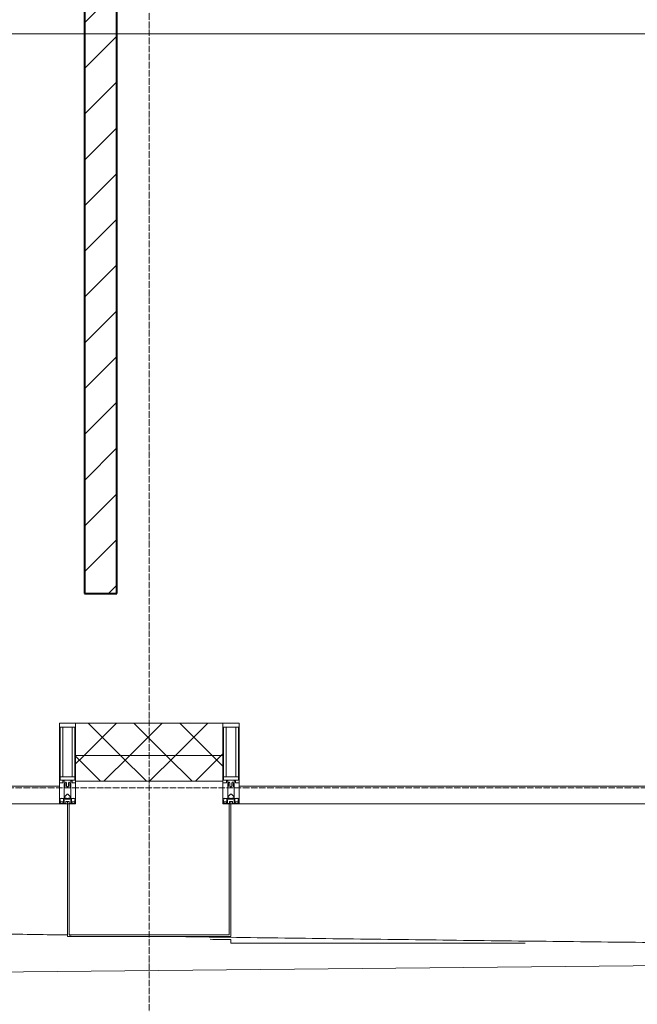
# Model space of a CAD drawing. Header units: millimetres. Extents: x 5617 to 110067, y 7718 to 195801.
# Tile 45 of 81: x 47262 to 49171, y 14731 to 17774. Entities that reach past the tile are written whole.
import ezdxf

# ---------------------------------------------------------------- set-up
doc = ezdxf.new("R2010")
doc.units = ezdxf.units.MM
doc.linetypes.add('ADSK_Линия сетки', pattern=[25, 20, -2.5, 0, -2.5])
doc.linetypes.add('Линия сетки', pattern=[25, 20, -2.5, 0, -2.5])
for name, color, linetype, lineweight in [('Импосты витража', 7, 'Continuous', 18), ('Колонны', 7, 'Continuous', 18), ('Оси', 7, 'Continuous', 9), ('Панели витража', 7, 'Continuous', 18), ('Стены разрез', 7, 'Continuous', 40), ('Стены штриховка', 7, 'Continuous', 40), ('Форма', 7, 'Continuous', 18), ('Формообразующий элемент-перекрытие', 7, 'Continuous', 18), ('Элементы узлов', 7, 'Continuous', 18)]:
    doc.layers.add(name, color=color, linetype=linetype, lineweight=lineweight)
pattern_1 = [(45, (0, 0), (-70.71068, 70.71068), []), (135, (0, 0), (-70.71068, -70.71068), [])]

# ---------------------------------------------------------------- blocks, each defined once
blk = doc.blocks.new('135_SLK_K4_AR_rvt-1-МКСС_К4_L14_48_300_')
at = {"layer": 'Стены разрез', "lineweight": 9, "true_color": 0xaaaaaa}
h = blk.add_hatch(dxfattribs=at)
h.set_pattern_fill('FP_3', color=253, style=0, pattern_type=2)
h.set_pattern_definition([(45, (0, 0), (-70.71068, 70.71068), [])])
h.paths.add_polyline_path([(114976.7, 16000), (115050, 16000), (115050, 19400), (114950, 19400), (114950, 16000)])
at = {"layer": 'Стены разрез', "color": 253, "true_color": 0xaaaaaa}
for p, q in [((114950, 19400), (114950, 16000)), ((115050, 16000), (115050, 19300)), ((114950, 16000), (115050, 16000))]:
    blk.add_line(p, q, dxfattribs=at)
blk = doc.blocks.new('System Panel - A_PAN_Glass-7510832-МКСС_К4_L14_48_300_')
at = {"layer": 'Панели витража', "color": 253, "lineweight": 5, "true_color": 0xaaaaaa}
for p, q in [((656.25, 55), (-656.25, 55)), ((-656.25, 55), (-656.25, 0)), ((656.25, 0), (656.25, 55)), ((-656.25, 0), (656.25, 0))]:
    blk.add_line(p, q, dxfattribs=at)
blk = doc.blocks.new('Rectangular Mullion - 50Wx250H-2623690-МКСС_К4_L14_48_300_')
at = {"layer": 'Элементы узлов', "color": 253, "lineweight": 5, "true_color": 0xaaaaaa}
for p, q in [((-25, 65.2), (-25, 250)), ((-25, 250), (0, 250)), ((25, 250), (0, 250)), ((25, 65.2), (25, 250)), ((-23, 237.3), (0, 237.3)), ((-23, 237.3), (-23, 73.6)), ((-14.9, 84), (-14.9, 237.3)), ((23, 237.3), (0, 237.3)), ((14.9, 84), (14.9, 237.3)), ((23, 237.3), (23, 73.6)), ((-14, 65.2), (-25, 65.2)), ((0, 84), (-23, 84)), ((-0.5, 73.6), (-23, 73.6)), ((-14, 71.3), (-14, 65.2)), ((-10, 71.3), (-14, 71.3)), ((-10, 53), (-10, 71.3)), ((-7, 65.2), (-5.9, 67.3)), ((-7, 65.2), (-7, 54.7)), ((-4.1, 67.3), (-5.9, 67.3)), ((-4.1, 67.3), (-2.9, 65.1)), ((-2.9, 65.1), (-2.9, 54.6)), ((0, 84), (23, 84)), ((0.5, 73.6), (23, 73.6)), ((4.1, 67.3), (2.9, 65.1)), ((2.9, 65.1), (2.9, 54.6)), ((4.1, 67.3), (5.9, 67.3)), ((7, 65.2), (5.9, 67.3)), ((7, 65.2), (7, 54.7)), ((10, 71.3), (14, 71.3)), ((10, 53), (10, 71.3)), ((14, 71.3), (14, 65.2)), ((14, 65.2), (25, 65.2)), ((-8.7, 53), (-10, 53)), ((-10, 53), (-10, 17)), ((-8.7, 53), (-7, 54.7)), ((-1.3, 53), (-2.9, 54.6)), ((0, 53), (-1.3, 53)), ((0, 53), (1.3, 53)), ((1.3, 53), (2.9, 54.6)), ((8.7, 53), (7, 54.7)), ((8.7, 53), (10, 53)), ((10, 53), (10, 17)), ((-23.8, 14.6), (-25, 14.2)), ((-25, 0), (-25, 14.2)), ((-22.3, 17), (-23.8, 17)), ((-23.8, 17), (-23.8, 14.6)), ((-22.5, 10.6), (-23.8, 14.6)), ((-22.5, 10.6), (-23.7, 9.9)), ((-23.7, 1.3), (-23.7, 9.9)), ((-23.7, 1.3), (-11.8, 1.3)), ((-23.2, 10.2), (-22.5, 8)), ((-22.5, 8), (-22.5, 4.5)), ((-21.3, 4.5), (-22.5, 4.5)), ((-22.3, 17), (-22.3, 16)), ((-22.3, 16), (-21.3, 16)), ((-19, 17.6), (-21.3, 16)), ((-21.3, 4.5), (-21.3, 6.5)), ((-21.3, 6.5), (-14.2, 6.5)), ((-18.4, 16.6), (-19, 17.6)), ((-7.4, 16.6), (-18.4, 16.6)), ((-14.2, 6.5), (-14.2, 4.5)), ((-13.2, 4.5), (-14.2, 4.5)), ((-13.2, 4.5), (-12.2, 7.2)), ((-12.7, 7.6), (-11.3, 11.4)), ((-12.7, 7.6), (-11.8, 6.9)), ((-12.2, 9), (-12.2, 14.8)), ((-12.2, 14.8), (0, 14.8)), ((-11.8, 1.3), (-11.8, 6.9)), ((-10.5, 11.2), (-11.3, 11.4)), ((-10.5, 1.5), (-10.5, 11.2)), ((-4.8, 1.5), (-10.5, 1.5)), ((-10, 17), (-7.5, 17)), ((-8.5, 23), (-1.5, 30)), ((-8.5, 18.5), (-8.5, 23)), ((-7.5, 18.5), (-8.5, 18.5)), ((-7.5, 17), (-7.5, 18.5)), ((-7.4, 18), (-7.4, 16.6)), ((-2.6, 18), (-7.4, 18)), ((0, 8), (-4.8, 8)), ((-4.8, 1.5), (-4.8, 8)), ((-2.6, 18), (-2.6, 16.8)), ((-2.6, 16.8), (0, 16.8)), ((-1.5, 30), (0, 30)), ((1.5, 30), (0, 30)), ((2.6, 16.8), (0, 16.8)), ((0, 14.8), (0, 16.8)), ((0, 14.8), (0, 16.8)), ((12.2, 14.8), (0, 14.8)), ((0, 0), (0, 8)), ((0, 8), (4.8, 8)), ((0, 0), (0, 8)), ((8.5, 23), (1.5, 30)), ((2.6, 18), (2.6, 16.8)), ((2.6, 18), (7.4, 18)), ((4.8, 1.5), (4.8, 8)), ((4.8, 1.5), (10.5, 1.5)), ((7.4, 18), (7.4, 16.6)), ((7.4, 16.6), (18.4, 16.6)), ((7.5, 18.5), (8.5, 18.5)), ((7.5, 17), (7.5, 18.5)), ((10, 17), (7.5, 17)), ((8.5, 18.5), (8.5, 23)), ((10.5, 11.2), (11.3, 11.4)), ((10.5, 1.5), (10.5, 11.2)), ((12.7, 7.6), (11.3, 11.4)), ((12.7, 7.6), (11.8, 6.9)), ((11.8, 1.3), (11.8, 6.9)), ((23.7, 1.3), (11.8, 1.3)), ((12.2, 9), (12.2, 14.8)), ((13.2, 4.5), (12.2, 7.2)), ((13.2, 4.5), (14.2, 4.5)), ((21.3, 6.5), (14.2, 6.5)), ((14.2, 6.5), (14.2, 4.5)), ((18.4, 16.6), (19, 17.6)), ((19, 17.6), (21.3, 16)), ((22.3, 16), (21.3, 16)), ((21.3, 4.5), (21.3, 6.5)), ((21.3, 4.5), (22.5, 4.5)), ((22.3, 17), (22.3, 16)), ((22.3, 17), (23.8, 17)), ((22.5, 10.6), (23.8, 14.6)), ((22.5, 10.6), (23.7, 9.9)), ((23.2, 10.2), (22.5, 8)), ((22.5, 8), (22.5, 4.5)), ((23.7, 1.3), (23.7, 9.9)), ((23.8, 17), (23.8, 14.6)), ((23.8, 14.6), (25, 14.2)), ((25, 0), (25, 14.2)), ((-25, 0), (0, 0)), ((25, 0), (0, 0))]:
    blk.add_line(p, q, dxfattribs=at)
for centre, start, end in [((-0.5, 73.1), 360, 90), ((0.5, 73.1), 90, 180)]:
    blk.add_arc(centre, 0.5, start, end, dxfattribs=at)
blk = doc.blocks.new('Rectangular Mullion - R_StandardFrame_50Wx250H-V78-МКСС_К4_L14_48_300_')
at = {"layer": 'Импосты витража', "color": 253, "lineweight": 5, "true_color": 0xaaaaaa}
for p, q in [((-25, -250), (-25, 0)), ((-25, 0), (0, 0)), ((5, 0), (25, 0)), ((25, 0), (25, -250)), ((25, -250), (-25, -250))]:
    blk.add_line(p, q, dxfattribs=at)
blk = doc.blocks.new('Rectangular Mullion - R_StandardFrame_50Wx250H-7509108-МКСС_К4_L14_48_300_')
at = {"layer": 'Импосты витража', "color": 253, "lineweight": 5, "true_color": 0xaaaaaa}
for p, q in [((-25, -250), (-25, 0)), ((-25, 0), (-5, 0)), ((0, 0), (25, 0)), ((25, 0), (25, -250)), ((25, -250), (-25, -250))]:
    blk.add_line(p, q, dxfattribs=at)
blk = doc.blocks.new('A_SLK_PAN_Type1 - Прямой тип панели-6537685-МКСС_К4_L14_48_300_')
at = {"layer": 'Колонны', "lineweight": 5}
for p, q in [((-252.5, 410), (252.5, 410)), ((-252.5, 0), (-252.5, 410)), ((-247.5, 405), (-247.5, 0)), ((247.5, 405), (-247.5, 405)), ((247.5, 0), (247.5, 405)), ((252.5, 410), (252.5, 0)), ((-247.5, 0), (-252.5, 0)), ((252.5, 0), (247.5, 0))]:
    blk.add_line(p, q, dxfattribs=at)
blk = doc.blocks.new('A_OGR_PAN_Отлив - A_OGR_PAN_Отлив-6121893-МКСС_К4_L14_48_300_')
at = {"layer": 'Колонны', "color": 253, "lineweight": 5, "true_color": 0xaaaaaa}
for q in [(-681.2, -419), (227.6, -430)]:
    blk.add_line((-681.2, -430), q, dxfattribs=at)
blk = doc.blocks.new('135_SLK_K4_AR_FCD_rvt-1-МКСС_К4_L14_48_300_')
at = {"layer": 'Стены разрез', "lineweight": 5, "true_color": 0xaaaaaa}
h = blk.add_hatch(dxfattribs=at)
h.set_pattern_fill('FP_4', color=253, style=0, pattern_type=2)
h.set_pattern_definition(pattern_1)
h.paths.add_polyline_path([(114922.5, 15500), (115377.5, 15500), (115377.5, 15600), (114922.5, 15600)])
h = blk.add_hatch(dxfattribs=at)
h.set_pattern_fill('FP_4', color=253, style=0, pattern_type=2)
h.set_pattern_definition(pattern_1)
h.paths.add_polyline_path([(114922.5, 15420), (115377.5, 15420), (115377.5, 15500), (114922.5, 15500)])
at = {"layer": 'Стены разрез', "color": 253, "lineweight": 9, "true_color": 0xaaaaaa}
for p, q in [((115377.5, 15600), (114922.5, 15600)), ((114922.5, 15600), (114922.5, 15420)), ((115377.5, 15420), (115377.5, 15600)), ((114922.5, 15420), (115377.5, 15420))]:
    blk.add_line(p, q, dxfattribs=at)
at = {"layer": 'Стены штриховка', "color": 253, "lineweight": 9, "true_color": 0xaaaaaa}
blk.add_line((115377.5, 15500), (114922.5, 15500), dxfattribs=at)
at = {"layer": 'Форма', "color": 253, "lineweight": 9, "true_color": 0xaaaaaa}
blk.add_line((136800, 17730), (98717.9, 17730), dxfattribs=at)
at = {"layer": 'Форма', "color": 253, "lineweight": 5, "true_color": 0xaaaaaa, "flags": 128}
blk.add_lwpolyline([(114341.6, 14827.2), (118320, 14866.3), (121358.5, 14890.7), (123705, 14904.1)], dxfattribs=at)
at = {"layer": 'Форма', "color": 253, "lineweight": 9, "true_color": 0xaaaaaa}
for points, knots in [([(113535, 14966.9), (113582.5, 14966.1), (113743.3, 14963.3), (114017.5, 14958.8), (114357.5, 14953.3), (114650.8, 14948.7), (114830.8, 14946), (114897.5, 14945)], [-0.61088413, -0.61088413, -0.61088413, -0.61088413, -0.60714286, -0.59821429, -0.58928571, -0.58035714, -0.57510477, -0.57510477, -0.57510477, -0.57510477]), ([(115263.6, 14939.7), (115301.6, 14939.2), (115452.9, 14937.1), (115717.5, 14933.5), (116057.5, 14929.2), (116397.6, 14925.1), (116633.4, 14922.5), (116755.9, 14921.2), (116765, 14921.1)], [-0.56549144, -0.56549144, -0.56549144, -0.56549144, -0.5625, -0.55357143, -0.54464286, -0.53571429, -0.52678571, -0.52606638, -0.52606638, -0.52606638, -0.52606638])]:
    blk.add_open_spline(points, degree=3, knots=knots, dxfattribs=at)
blk.add_open_spline([(114902.5, 14944.9), (114904.5, 14944.9), (114906.4, 14944.9), (114908.4, 14944.8)], degree=3, dxfattribs=at)
at = {"layer": 'Формообразующий элемент-перекрытие', "color": 253, "lineweight": 5, "true_color": 0xaaaaaa}
blk.add_open_spline([(115402.5, 14930.7), (115381.3, 14931), (115360, 14931.3), (115338.8, 14931.6)], degree=3, dxfattribs=at)
at = {"layer": 'Импосты витража', "color": 253, "lineweight": 5, "true_color": 0xaaaaaa}
for p in [(114897.5, 15350), (115402.5, 15350)]:
    blk.add_blockref('Rectangular Mullion - 50Wx250H-2623690-МКСС_К4_L14_48_300_', p, dxfattribs=at)
at = {"layer": 'Импосты витража', "color": 253, "lineweight": 5, "true_color": 0xaaaaaa, "extrusion": (0, 0, -1), "rotation": 180}
for name, p in [('Rectangular Mullion - R_StandardFrame_50Wx250H-V78-МКСС_К4_L14_48_300_', (-114897.5, 15350)), ('Rectangular Mullion - R_StandardFrame_50Wx250H-7509108-МКСС_К4_L14_48_300_', (-115402.5, 15350))]:
    blk.add_blockref(name, p, dxfattribs=at)
at = {"layer": 'Колонны', "color": 253, "lineweight": 5, "true_color": 0xaaaaaa, "rotation": 180}
blk.add_blockref('A_SLK_PAN_Type1 - Прямой тип панели-6537685-МКСС_К4_L14_48_300_', (115150, 15350), dxfattribs=at)
at = {"layer": 'Колонны', "color": 253, "lineweight": 5, "true_color": 0xaaaaaa}
blk.add_blockref('A_OGR_PAN_Отлив - A_OGR_PAN_Отлив-6121893-МКСС_К4_L14_48_300_', (116083.8, 15350), dxfattribs=at)
at = {"layer": 'Панели витража', "color": 253, "lineweight": 5, "true_color": 0xaaaaaa}
for p in [(114216.3, 15350), (116083.8, 15350)]:
    blk.add_blockref('System Panel - A_PAN_Glass-7510832-МКСС_К4_L14_48_300_', p, dxfattribs=at)

msp = doc.modelspace()

# ---------------------------------------------------------------- linework, layer by layer
at = {"layer": 'Оси', "linetype": 'Линия сетки'}
msp.add_line((47662.7, 12025.7), (47662.7, 33150), dxfattribs=at)
at = {"layer": 'Оси', "linetype": 'ADSK_Линия сетки'}
msp.add_line((69432.7, 15400), (25313.5, 15400), dxfattribs=at)

# ---------------------------------------------------------------- block references
at = {"lineweight": 5}
for name in ['135_SLK_K4_AR_FCD_rvt-1-МКСС_К4_L14_48_300_', '135_SLK_K4_AR_rvt-1-МКСС_К4_L14_48_300_']:
    msp.add_blockref(name, (-67487.3, 0), dxfattribs=at)

doc.saveas('drawing.dxf')
